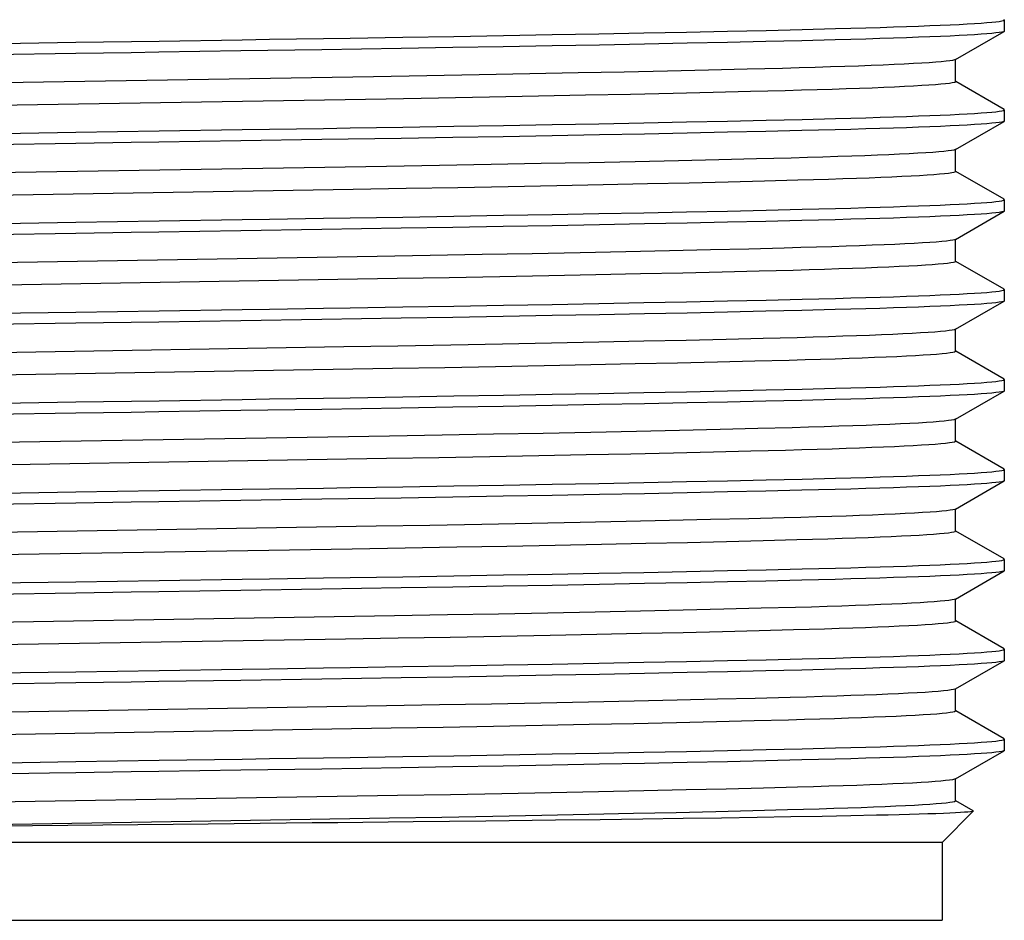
# Model space of a CAD drawing. Header units: centimetres. Extents: x 22052 to 56535, y 76485 to 78519.
# Tile 183 of 235: x 54255.81 to 54259.6, y 77734.81 to 77738.28. Entities that reach past the tile are written whole.
import ezdxf

# ---------------------------------------------------------------- set-up
doc = ezdxf.new("R2010")
doc.units = ezdxf.units.CM
doc.layers.add('$_urządzenia', color=250, linetype='Continuous')

# ---------------------------------------------------------------- blocks, each defined once
blk = doc.blocks.new('A$C92957c0b')
at = {"layer": '$_urządzenia'}
for p, q in [((-171.15, -1096.375), (-171.15, -1096.664)), ((-181.564, -1096.733), (-180.41, -1096.71)), ((-180.41, -1096.71), (-179.311, -1096.688)), ((-179.311, -1096.688), (-178.263, -1096.666)), ((-178.263, -1096.666), (-177.27, -1096.644)), ((-177.27, -1096.644), (-176.341, -1096.622)), ((-176.341, -1096.622), (-175.488, -1096.6)), ((-172.408, -1097.395), (-171.158, -1096.673)), ((-186.602, -1096.82), (-185.291, -1096.799)), ((-185.291, -1096.799), (-184.012, -1096.777)), ((-184.012, -1096.777), (-182.768, -1096.755)), ((-182.768, -1096.755), (-181.564, -1096.733)), ((-178.259, -1096.954), (-179.3, -1096.976)), ((-177.273, -1096.932), (-178.259, -1096.954)), ((-176.349, -1096.911), (-177.273, -1096.932)), ((-175.497, -1096.889), (-176.349, -1096.911)), ((-186.64, -1097.11), (-188.679, -1097.142)), ((-185.319, -1097.088), (-186.64, -1097.11)), ((-184.026, -1097.066), (-185.319, -1097.088)), ((-182.767, -1097.043), (-184.026, -1097.066)), ((-181.552, -1097.021), (-182.767, -1097.043)), ((-180.396, -1096.999), (-181.552, -1097.021)), ((-179.3, -1096.976), (-180.396, -1096.999)), ((-172.408, -1097.395), (-172.428, -1097.403)), ((-172.4, -1097.962), (-172.4, -1097.395)), ((-180.919, -1097.715), (-182.099, -1097.739)), ((-179.804, -1097.691), (-180.919, -1097.715)), ((-178.748, -1097.667), (-179.804, -1097.691)), ((-177.759, -1097.643), (-178.748, -1097.667)), ((-176.844, -1097.62), (-177.759, -1097.643)), ((-185.985, -1097.812), (-187.357, -1097.836)), ((-184.642, -1097.788), (-185.985, -1097.812)), ((-183.341, -1097.764), (-184.642, -1097.788)), ((-182.099, -1097.739), (-183.341, -1097.764)), ((-171.158, -1098.675), (-172.398, -1097.959)), ((-177.673, -1098.218), (-178.633, -1098.241)), ((-176.776, -1098.195), (-177.673, -1098.218)), ((-185.684, -1098.384), (-187.027, -1098.408)), ((-184.373, -1098.361), (-185.684, -1098.384)), ((-183.115, -1098.337), (-184.373, -1098.361)), ((-181.907, -1098.313), (-183.115, -1098.337)), ((-180.754, -1098.289), (-181.907, -1098.313)), ((-179.661, -1098.265), (-180.754, -1098.289)), ((-178.633, -1098.241), (-179.661, -1098.265)), ((-171.15, -1098.684), (-171.15, -1098.973)), ((-179.311, -1098.997), (-178.263, -1098.975)), ((-178.263, -1098.975), (-177.27, -1098.953)), ((-177.27, -1098.953), (-176.341, -1098.931)), ((-176.341, -1098.931), (-175.488, -1098.909)), ((-172.408, -1099.704), (-171.158, -1098.982)), ((-186.602, -1099.13), (-185.291, -1099.108)), ((-185.291, -1099.108), (-184.012, -1099.086)), ((-184.012, -1099.086), (-182.768, -1099.064)), ((-182.768, -1099.064), (-181.564, -1099.042)), ((-181.564, -1099.042), (-180.41, -1099.019)), ((-180.41, -1099.019), (-179.311, -1098.997)), ((-177.273, -1099.241), (-178.259, -1099.263)), ((-176.349, -1099.22), (-177.273, -1099.241)), ((-175.497, -1099.198), (-176.349, -1099.22)), ((-186.64, -1099.419), (-188.679, -1099.451)), ((-185.319, -1099.397), (-186.64, -1099.419)), ((-184.026, -1099.375), (-185.319, -1099.397)), ((-182.767, -1099.353), (-184.026, -1099.375)), ((-181.552, -1099.33), (-182.767, -1099.353)), ((-180.396, -1099.308), (-181.552, -1099.33)), ((-179.3, -1099.285), (-180.396, -1099.308)), ((-178.259, -1099.263), (-179.3, -1099.285)), ((-172.4, -1100.272), (-172.4, -1099.704)), ((-179.523, -1099.994), (-180.636, -1100.018)), ((-178.48, -1099.97), (-179.523, -1099.994)), ((-177.512, -1099.946), (-178.48, -1099.97)), ((-176.624, -1099.923), (-177.512, -1099.946)), ((-185.662, -1100.116), (-187.019, -1100.139)), ((-184.335, -1100.092), (-185.662, -1100.116)), ((-183.049, -1100.067), (-184.335, -1100.092)), ((-181.814, -1100.043), (-183.049, -1100.067)), ((-180.636, -1100.018), (-181.814, -1100.043)), ((-176.454, -1100.495), (-177.314, -1100.518)), ((-171.158, -1100.984), (-172.398, -1100.268)), ((-186.518, -1100.708), (-187.878, -1100.731)), ((-185.187, -1100.685), (-186.518, -1100.708)), ((-183.893, -1100.661), (-185.187, -1100.685)), ((-182.645, -1100.637), (-183.893, -1100.661)), ((-181.451, -1100.613), (-182.645, -1100.637)), ((-180.318, -1100.589), (-181.451, -1100.613)), ((-179.25, -1100.565), (-180.318, -1100.589)), ((-178.247, -1100.541), (-179.25, -1100.565)), ((-177.314, -1100.518), (-178.247, -1100.541)), ((-171.15, -1100.993), (-171.15, -1101.282)), ((-178.263, -1101.284), (-177.27, -1101.262)), ((-177.27, -1101.262), (-176.341, -1101.24)), ((-176.341, -1101.24), (-175.488, -1101.219)), ((-186.602, -1101.439), (-185.291, -1101.417)), ((-185.291, -1101.417), (-184.012, -1101.395)), ((-184.012, -1101.395), (-182.768, -1101.373)), ((-182.768, -1101.373), (-181.564, -1101.351)), ((-181.564, -1101.351), (-180.41, -1101.328)), ((-180.41, -1101.328), (-179.311, -1101.306)), ((-179.311, -1101.306), (-178.263, -1101.284)), ((-175.497, -1101.507), (-176.349, -1101.529)), ((-172.408, -1102.013), (-171.158, -1101.291)), ((-186.64, -1101.728), (-188.679, -1101.76)), ((-185.319, -1101.706), (-186.64, -1101.728)), ((-184.026, -1101.684), (-185.319, -1101.706)), ((-182.767, -1101.662), (-184.026, -1101.684)), ((-181.552, -1101.639), (-182.767, -1101.662)), ((-180.396, -1101.617), (-181.552, -1101.639)), ((-179.3, -1101.595), (-180.396, -1101.617)), ((-178.259, -1101.572), (-179.3, -1101.595)), ((-177.273, -1101.55), (-178.259, -1101.572)), ((-176.349, -1101.529), (-177.273, -1101.55)), ((-172.408, -1102.013), (-172.426, -1102.021)), ((-172.4, -1102.581), (-172.4, -1102.013)), ((-177.713, -1102.26), (-178.696, -1102.284)), ((-176.804, -1102.237), (-177.713, -1102.26)), ((-187.262, -1102.453), (-203.077, -1102.715)), ((-185.895, -1102.429), (-187.262, -1102.453)), ((-184.561, -1102.405), (-185.895, -1102.429)), ((-183.278, -1102.381), (-184.561, -1102.405)), ((-182.046, -1102.356), (-183.278, -1102.381)), ((-180.87, -1102.332), (-182.046, -1102.356)), ((-179.751, -1102.308), (-180.87, -1102.332)), ((-178.696, -1102.284), (-179.751, -1102.308)), ((-171.158, -1103.293), (-172.398, -1102.577)), ((-185.409, -1102.998), (-186.745, -1103.021)), ((-184.111, -1102.974), (-185.409, -1102.998)), ((-182.854, -1102.95), (-184.111, -1102.974)), ((-181.646, -1102.926), (-182.854, -1102.95)), ((-180.494, -1102.901), (-181.646, -1102.926)), ((-179.41, -1102.878), (-180.494, -1102.901)), ((-178.395, -1102.854), (-179.41, -1102.878)), ((-177.446, -1102.831), (-178.395, -1102.854)), ((-176.574, -1102.808), (-177.446, -1102.831)), ((-176.341, -1103.549), (-175.488, -1103.528)), ((-171.15, -1103.302), (-171.15, -1103.591)), ((-186.602, -1103.748), (-185.291, -1103.726)), ((-185.291, -1103.726), (-184.012, -1103.704)), ((-184.012, -1103.704), (-182.768, -1103.682)), ((-182.768, -1103.682), (-181.564, -1103.66)), ((-181.564, -1103.66), (-180.41, -1103.637)), ((-180.41, -1103.637), (-179.311, -1103.615)), ((-179.311, -1103.615), (-178.263, -1103.593)), ((-178.263, -1103.593), (-177.27, -1103.571)), ((-177.27, -1103.571), (-176.341, -1103.549)), ((-172.408, -1104.322), (-171.158, -1103.6)), ((-186.64, -1104.037), (-188.679, -1104.069)), ((-185.319, -1104.015), (-186.64, -1104.037)), ((-184.026, -1103.993), (-185.319, -1104.015)), ((-182.767, -1103.971), (-184.026, -1103.993)), ((-181.552, -1103.948), (-182.767, -1103.971)), ((-180.396, -1103.926), (-181.552, -1103.948)), ((-179.3, -1103.904), (-180.396, -1103.926)), ((-178.259, -1103.882), (-179.3, -1103.904)), ((-177.273, -1103.86), (-178.259, -1103.882)), ((-176.349, -1103.838), (-177.273, -1103.86)), ((-175.497, -1103.816), (-176.349, -1103.838)), ((-176.47, -1104.537), (-177.345, -1104.56)), ((-172.408, -1104.322), (-172.434, -1104.332)), ((-172.4, -1104.89), (-172.4, -1104.322)), ((-188.116, -1104.776), (-202.587, -1105.015)), ((-186.728, -1104.753), (-188.116, -1104.776)), ((-185.366, -1104.729), (-186.728, -1104.753)), ((-184.044, -1104.704), (-185.366, -1104.729)), ((-182.778, -1104.68), (-184.044, -1104.704)), ((-181.566, -1104.656), (-182.778, -1104.68)), ((-180.41, -1104.631), (-181.566, -1104.656)), ((-179.319, -1104.607), (-180.41, -1104.631)), ((-178.295, -1104.583), (-179.319, -1104.607)), ((-177.345, -1104.56), (-178.295, -1104.583)), ((-171.158, -1105.602), (-172.398, -1104.886)), ((-185.523, -1105.309), (-186.865, -1105.332)), ((-184.222, -1105.285), (-185.523, -1105.309)), ((-182.97, -1105.261), (-184.222, -1105.285)), ((-181.774, -1105.237), (-182.97, -1105.261)), ((-180.631, -1105.213), (-181.774, -1105.237)), ((-179.545, -1105.19), (-180.631, -1105.213)), ((-178.516, -1105.166), (-179.545, -1105.19)), ((-177.558, -1105.143), (-178.516, -1105.166)), ((-176.677, -1105.12), (-177.558, -1105.143)), ((-171.15, -1105.611), (-171.15, -1105.9)), ((-186.602, -1106.057), (-185.291, -1106.035)), ((-185.291, -1106.035), (-184.012, -1106.013)), ((-184.012, -1106.013), (-182.768, -1105.991)), ((-182.768, -1105.991), (-181.564, -1105.969)), ((-181.564, -1105.969), (-180.41, -1105.947)), ((-180.41, -1105.947), (-179.311, -1105.924)), ((-179.311, -1105.924), (-178.263, -1105.902)), ((-178.263, -1105.902), (-177.27, -1105.88)), ((-177.27, -1105.88), (-176.341, -1105.858)), ((-176.341, -1105.858), (-175.488, -1105.837)), ((-172.408, -1106.631), (-171.158, -1105.909)), ((-185.319, -1106.324), (-186.64, -1106.346)), ((-184.026, -1106.302), (-185.319, -1106.324)), ((-182.767, -1106.28), (-184.026, -1106.302)), ((-181.552, -1106.257), (-182.767, -1106.28)), ((-180.396, -1106.235), (-181.552, -1106.257)), ((-179.3, -1106.213), (-180.396, -1106.235)), ((-178.259, -1106.191), (-179.3, -1106.213)), ((-177.273, -1106.169), (-178.259, -1106.191)), ((-176.349, -1106.147), (-177.273, -1106.169)), ((-175.497, -1106.126), (-176.349, -1106.147)), ((-186.64, -1106.346), (-188.679, -1106.378)), ((-172.4, -1107.199), (-172.4, -1106.631)), ((-185.589, -1107.042), (-186.948, -1107.065)), ((-184.273, -1107.018), (-185.589, -1107.042)), ((-182.998, -1106.994), (-184.273, -1107.018)), ((-181.77, -1106.969), (-182.998, -1106.994)), ((-180.6, -1106.945), (-181.77, -1106.969)), ((-179.491, -1106.92), (-180.6, -1106.945)), ((-178.45, -1106.896), (-179.491, -1106.92)), ((-177.484, -1106.872), (-178.45, -1106.896)), ((-176.596, -1106.849), (-177.484, -1106.872)), ((-171.158, -1107.911), (-172.398, -1107.195)), ((-183.106, -1107.573), (-184.37, -1107.597)), ((-181.894, -1107.549), (-183.106, -1107.573)), ((-180.741, -1107.525), (-181.894, -1107.549)), ((-179.648, -1107.501), (-180.741, -1107.525)), ((-178.619, -1107.477), (-179.648, -1107.501)), ((-177.659, -1107.454), (-178.619, -1107.477)), ((-176.769, -1107.431), (-177.659, -1107.454)), ((-185.68, -1107.621), (-187.02, -1107.644)), ((-184.37, -1107.597), (-185.68, -1107.621)), ((-171.15, -1107.92), (-171.15, -1108.209)), ((-186.602, -1108.366), (-185.291, -1108.344)), ((-185.291, -1108.344), (-184.012, -1108.322)), ((-184.012, -1108.322), (-182.768, -1108.3)), ((-182.768, -1108.3), (-181.564, -1108.278)), ((-181.564, -1108.278), (-180.41, -1108.256)), ((-180.41, -1108.256), (-179.311, -1108.233)), ((-179.311, -1108.233), (-178.263, -1108.211)), ((-178.263, -1108.211), (-177.27, -1108.189)), ((-177.27, -1108.189), (-176.341, -1108.167)), ((-176.341, -1108.167), (-175.488, -1108.146)), ((-172.408, -1108.94), (-171.158, -1108.218)), ((-182.767, -1108.589), (-184.026, -1108.611)), ((-181.552, -1108.566), (-182.767, -1108.589)), ((-180.396, -1108.544), (-181.552, -1108.566)), ((-179.3, -1108.522), (-180.396, -1108.544)), ((-178.259, -1108.5), (-179.3, -1108.522)), ((-177.273, -1108.478), (-178.259, -1108.5)), ((-176.349, -1108.456), (-177.273, -1108.478)), ((-175.497, -1108.435), (-176.349, -1108.456)), ((-186.64, -1108.655), (-188.679, -1108.687)), ((-185.319, -1108.633), (-186.64, -1108.655)), ((-184.026, -1108.611), (-185.319, -1108.633)), ((-172.408, -1108.94), (-172.425, -1108.948)), ((-172.4, -1109.508), (-172.4, -1108.94)), ((-185.911, -1109.357), (-187.283, -1109.38)), ((-184.575, -1109.332), (-185.911, -1109.357)), ((-183.286, -1109.308), (-184.575, -1109.332)), ((-182.046, -1109.284), (-183.286, -1109.308)), ((-180.864, -1109.259), (-182.046, -1109.284)), ((-179.747, -1109.235), (-180.864, -1109.259)), ((-178.699, -1109.211), (-179.747, -1109.235)), ((-177.717, -1109.187), (-178.699, -1109.211)), ((-176.807, -1109.164), (-177.717, -1109.187)), ((-187.283, -1109.38), (-203.143, -1109.643)), ((-171.158, -1110.22), (-172.398, -1109.504)), ((-181.497, -1109.85), (-182.688, -1109.874)), ((-180.363, -1109.826), (-181.497, -1109.85)), ((-179.289, -1109.802), (-180.363, -1109.826)), ((-178.283, -1109.779), (-179.289, -1109.802)), ((-177.348, -1109.755), (-178.283, -1109.779)), ((-176.481, -1109.732), (-177.348, -1109.755)), ((-187.902, -1109.968), (-202.866, -1110.215)), ((-186.544, -1109.945), (-187.902, -1109.968)), ((-185.216, -1109.921), (-186.544, -1109.945)), ((-183.929, -1109.898), (-185.216, -1109.921)), ((-182.688, -1109.874), (-183.929, -1109.898)), ((-171.15, -1110.23), (-171.15, -1110.518)), ((-184.012, -1110.632), (-182.768, -1110.609)), ((-182.768, -1110.609), (-181.564, -1110.587)), ((-181.564, -1110.587), (-180.41, -1110.565)), ((-180.41, -1110.565), (-179.311, -1110.542)), ((-179.311, -1110.542), (-178.263, -1110.52)), ((-178.263, -1110.52), (-177.27, -1110.498)), ((-177.27, -1110.498), (-176.341, -1110.476)), ((-176.341, -1110.476), (-175.488, -1110.455)), ((-172.408, -1111.25), (-171.158, -1110.527)), ((-186.602, -1110.675), (-185.291, -1110.653)), ((-185.291, -1110.653), (-184.012, -1110.632)), ((-181.552, -1110.875), (-182.767, -1110.898)), ((-180.396, -1110.853), (-181.552, -1110.875)), ((-179.3, -1110.831), (-180.396, -1110.853)), ((-178.259, -1110.809), (-179.3, -1110.831)), ((-177.273, -1110.787), (-178.259, -1110.809)), ((-176.349, -1110.765), (-177.273, -1110.787)), ((-175.497, -1110.744), (-176.349, -1110.765)), ((-186.64, -1110.964), (-188.679, -1110.996)), ((-185.319, -1110.943), (-186.64, -1110.964)), ((-184.026, -1110.92), (-185.319, -1110.943)), ((-182.767, -1110.898), (-184.026, -1110.92)), ((-172.408, -1111.25), (-172.438, -1111.261)), ((-172.4, -1111.817), (-172.4, -1111.25)), ((-184.14, -1111.634), (-185.455, -1111.658)), ((-182.875, -1111.609), (-184.14, -1111.634)), ((-181.657, -1111.585), (-182.875, -1111.609)), ((-180.496, -1111.561), (-181.657, -1111.585)), ((-179.397, -1111.536), (-180.496, -1111.561)), ((-178.359, -1111.512), (-179.397, -1111.536)), ((-177.397, -1111.488), (-178.359, -1111.512)), ((-176.514, -1111.465), (-177.397, -1111.488)), ((-185.455, -1111.658), (-186.812, -1111.681)), ((-171.158, -1112.529), (-172.398, -1111.813)), ((-180.475, -1112.137), (-181.614, -1112.161)), ((-179.4, -1112.114), (-180.475, -1112.137)), ((-178.392, -1112.09), (-179.4, -1112.114)), ((-177.444, -1112.067), (-178.392, -1112.09)), ((-176.569, -1112.044), (-177.444, -1112.067)), ((-188.078, -1112.28), (-203.033, -1112.527)), ((-186.717, -1112.257), (-188.078, -1112.28)), ((-185.383, -1112.234), (-186.717, -1112.257)), ((-184.08, -1112.21), (-185.383, -1112.234)), ((-182.82, -1112.186), (-184.08, -1112.21)), ((-181.614, -1112.161), (-182.82, -1112.186)), ((-171.15, -1112.539), (-171.15, -1112.827)), ((-182.768, -1112.918), (-181.564, -1112.896)), ((-181.564, -1112.896), (-180.41, -1112.874)), ((-180.41, -1112.874), (-179.311, -1112.852)), ((-179.311, -1112.852), (-178.263, -1112.829)), ((-178.263, -1112.829), (-177.27, -1112.807)), ((-177.27, -1112.807), (-176.341, -1112.785)), ((-176.341, -1112.785), (-175.488, -1112.764)), ((-172.408, -1113.559), (-171.158, -1112.837)), ((-186.602, -1112.984), (-185.291, -1112.963)), ((-185.291, -1112.963), (-184.012, -1112.941)), ((-184.012, -1112.941), (-182.768, -1112.918)), ((-179.3, -1113.14), (-180.396, -1113.162)), ((-178.259, -1113.118), (-179.3, -1113.14)), ((-177.273, -1113.096), (-178.259, -1113.118)), ((-176.349, -1113.074), (-177.273, -1113.096)), ((-175.497, -1113.053), (-176.349, -1113.074)), ((-186.64, -1113.273), (-188.679, -1113.306)), ((-185.319, -1113.252), (-186.64, -1113.273)), ((-184.026, -1113.23), (-185.319, -1113.252)), ((-182.767, -1113.207), (-184.026, -1113.23)), ((-181.552, -1113.185), (-182.767, -1113.207)), ((-180.396, -1113.162), (-181.552, -1113.185)), ((-172.408, -1113.559), (-172.415, -1113.562)), ((-172.4, -1114.126), (-172.4, -1113.549)), ((-181.83, -1113.898), (-183.053, -1113.922)), ((-180.661, -1113.873), (-181.83, -1113.898)), ((-179.554, -1113.849), (-180.661, -1113.873)), ((-178.515, -1113.825), (-179.554, -1113.849)), ((-177.549, -1113.801), (-178.515, -1113.825)), ((-176.651, -1113.778), (-177.549, -1113.801)), ((-185.659, -1113.97), (-187.025, -1113.994)), ((-184.326, -1113.946), (-185.659, -1113.97)), ((-183.053, -1113.922), (-184.326, -1113.946)), ((-171.158, -1114.838), (-172.398, -1114.122)), ((-178.54, -1114.403), (-179.573, -1114.427)), ((-177.579, -1114.379), (-178.54, -1114.403)), ((-176.697, -1114.357), (-177.579, -1114.379)), ((-185.568, -1114.546), (-186.902, -1114.569)), ((-184.272, -1114.522), (-185.568, -1114.546)), ((-183.022, -1114.499), (-184.272, -1114.522)), ((-181.818, -1114.475), (-183.022, -1114.499)), ((-180.666, -1114.451), (-181.818, -1114.475)), ((-179.573, -1114.427), (-180.666, -1114.451)), ((-171.15, -1114.848), (-171.15, -1115.136)), ((-180.41, -1115.183), (-179.311, -1115.161)), ((-179.311, -1115.161), (-178.263, -1115.138)), ((-178.263, -1115.138), (-177.27, -1115.116)), ((-177.27, -1115.116), (-176.341, -1115.094)), ((-176.341, -1115.094), (-175.488, -1115.073)), ((-172.408, -1115.868), (-171.158, -1115.146)), ((-186.602, -1115.293), (-185.291, -1115.272)), ((-185.291, -1115.272), (-184.012, -1115.25)), ((-184.012, -1115.25), (-182.768, -1115.228)), ((-182.768, -1115.228), (-181.564, -1115.205)), ((-181.564, -1115.205), (-180.41, -1115.183)), ((-178.259, -1115.427), (-179.3, -1115.449)), ((-177.273, -1115.405), (-178.259, -1115.427)), ((-176.349, -1115.383), (-177.273, -1115.405)), ((-175.497, -1115.362), (-176.349, -1115.383)), ((-186.64, -1115.582), (-188.679, -1115.615)), ((-185.319, -1115.561), (-186.64, -1115.582)), ((-184.026, -1115.539), (-185.319, -1115.561)), ((-182.767, -1115.516), (-184.026, -1115.539)), ((-181.552, -1115.494), (-182.767, -1115.516)), ((-180.396, -1115.471), (-181.552, -1115.494)), ((-179.3, -1115.449), (-180.396, -1115.471)), ((-172.408, -1115.868), (-172.432, -1115.877)), ((-172.4, -1116.435), (-172.4, -1115.868)), ((-180.412, -1116.177), (-181.571, -1116.201)), ((-179.319, -1116.153), (-180.412, -1116.177)), ((-178.292, -1116.129), (-179.319, -1116.153)), ((-177.336, -1116.105), (-178.292, -1116.129)), ((-176.462, -1116.082), (-177.336, -1116.105)), ((-185.379, -1116.274), (-186.739, -1116.298)), ((-184.054, -1116.25), (-185.379, -1116.274)), ((-182.787, -1116.226), (-184.054, -1116.25)), ((-181.571, -1116.201), (-182.787, -1116.226)), ((-171.949, -1116.691), (-172.398, -1116.432)), ((-177.606, -1116.689), (-178.56, -1116.712)), ((-176.721, -1116.666), (-177.606, -1116.689)), ((-172.75, -1117.5), (-171.947, -1116.697)), ((-185.602, -1116.856), (-186.947, -1116.879)), ((-184.471, -1116.951), (-186.338, -1116.972)), ((-184.289, -1116.832), (-185.602, -1116.856)), ((-182.678, -1116.93), (-184.471, -1116.951)), ((-183.027, -1116.808), (-184.289, -1116.832)), ((-181.821, -1116.784), (-183.027, -1116.808)), ((-181.534, -1116.916), (-182.678, -1116.93)), ((-180.673, -1116.76), (-181.821, -1116.784)), ((-180.439, -1116.902), (-181.534, -1116.916)), ((-179.584, -1116.736), (-180.673, -1116.76)), ((-179.4, -1116.887), (-180.439, -1116.902)), ((-178.56, -1116.712), (-179.584, -1116.736)), ((-178.419, -1116.873), (-179.4, -1116.887)), ((-177.496, -1116.86), (-178.419, -1116.873)), ((-176.631, -1116.846), (-177.496, -1116.86)), ((-175.827, -1116.832), (-176.631, -1116.846)), ((-175.095, -1116.818), (-175.827, -1116.832)), ((-174.436, -1116.804), (-175.095, -1116.818)), ((-191.6, -1117.027), (-203.284, -1117.15)), ((-172.75, -1117.5), (-217.25, -1117.5)), ((-172.75, -1117.5), (-172.75, -1119.5)), ((-217.25, -1119.5), (-172.75, -1119.5))]:
    blk.add_line(p, q, dxfattribs=at)
for points in [[(-175.488, -1096.6), (-175.089, -1096.59), (-174.706, -1096.579), (-174.341, -1096.568), (-173.995, -1096.557), (-173.666, -1096.546), (-173.355, -1096.535), (-173.065, -1096.524), (-172.794, -1096.513), (-172.544, -1096.501), (-172.313, -1096.49), (-172.103, -1096.479), (-171.913, -1096.468), (-171.745, -1096.457), (-171.597, -1096.446), (-171.47, -1096.435), (-171.364, -1096.424), (-171.279, -1096.413), (-171.216, -1096.402), (-171.173, -1096.391), (-171.152, -1096.38), (-171.15, -1096.375)], [(-171.15, -1096.375), (-171.153, -1096.37), (-171.158, -1096.366)], [(-171.158, -1096.673), (-171.174, -1096.68), (-171.217, -1096.691), (-171.281, -1096.701), (-171.366, -1096.712), (-171.472, -1096.723), (-171.598, -1096.734), (-171.745, -1096.745), (-171.913, -1096.756), (-172.101, -1096.768), (-172.311, -1096.779), (-172.54, -1096.79), (-172.79, -1096.801), (-173.061, -1096.812), (-173.352, -1096.823), (-173.664, -1096.835), (-173.995, -1096.846), (-174.344, -1096.857), (-174.711, -1096.868), (-175.096, -1096.879), (-175.497, -1096.889)], [(-171.15, -1096.664), (-171.153, -1096.669), (-171.158, -1096.673)], [(-197.129, -1096.986), (-196.42, -1096.975), (-195, -1096.952)], [(-195, -1096.952), (-192.859, -1096.919), (-190.73, -1096.885)], [(-190.73, -1096.885), (-190.028, -1096.874), (-188.638, -1096.853)], [(-188.638, -1096.853), (-187.952, -1096.842), (-186.602, -1096.82)], [(-192.871, -1097.208), (-193.58, -1097.219), (-195, -1097.241)], [(-188.679, -1097.142), (-190.759, -1097.174), (-192.871, -1097.208)], [(-195, -1097.241), (-197.141, -1097.274), (-199.27, -1097.308)], [(-172.428, -1097.403), (-172.477, -1097.415), (-172.55, -1097.427), (-172.647, -1097.439), (-172.768, -1097.451), (-172.913, -1097.463), (-173.08, -1097.475), (-173.271, -1097.487), (-173.484, -1097.499), (-173.72, -1097.512), (-173.98, -1097.524), (-174.263, -1097.536), (-174.568, -1097.548), (-174.897, -1097.56), (-175.247, -1097.572), (-175.618, -1097.584), (-176.008, -1097.596), (-176.417, -1097.608), (-176.844, -1097.62)], [(-187.357, -1097.836), (-201.136, -1098.064), (-203.224, -1098.099)], [(-172.4, -1097.962), (-172.406, -1097.971), (-172.434, -1097.982), (-172.486, -1097.994), (-172.56, -1098.006), (-172.658, -1098.017), (-172.777, -1098.029), (-172.92, -1098.041), (-173.085, -1098.053), (-173.273, -1098.065), (-173.483, -1098.077), (-173.716, -1098.089), (-173.97, -1098.101), (-174.248, -1098.113), (-174.548, -1098.125), (-174.87, -1098.137), (-175.213, -1098.149), (-175.575, -1098.16), (-175.957, -1098.172), (-176.357, -1098.184), (-176.776, -1098.195)], [(-187.027, -1098.408), (-201.257, -1098.643), (-203.309, -1098.678)], [(-175.488, -1098.909), (-175.089, -1098.899), (-174.706, -1098.888), (-174.341, -1098.877), (-173.995, -1098.866), (-173.666, -1098.855), (-173.355, -1098.844), (-173.065, -1098.833), (-172.794, -1098.822), (-172.544, -1098.811), (-172.313, -1098.799), (-172.103, -1098.788), (-171.913, -1098.777), (-171.745, -1098.766), (-171.597, -1098.755), (-171.47, -1098.744), (-171.364, -1098.733), (-171.279, -1098.722), (-171.216, -1098.711), (-171.173, -1098.7), (-171.152, -1098.689), (-171.15, -1098.684)], [(-171.15, -1098.684), (-171.153, -1098.679), (-171.158, -1098.675)], [(-171.158, -1098.982), (-171.174, -1098.989), (-171.217, -1099), (-171.281, -1099.011), (-171.366, -1099.022), (-171.472, -1099.032), (-171.598, -1099.043), (-171.745, -1099.054), (-171.913, -1099.066), (-172.101, -1099.077), (-172.311, -1099.088), (-172.54, -1099.099), (-172.79, -1099.11), (-173.061, -1099.121), (-173.352, -1099.133), (-173.664, -1099.144), (-173.995, -1099.155), (-174.344, -1099.166), (-174.711, -1099.177), (-175.096, -1099.188), (-175.497, -1099.198)], [(-171.15, -1098.973), (-171.153, -1098.978), (-171.158, -1098.982)], [(-195, -1099.261), (-192.859, -1099.228), (-190.73, -1099.194)], [(-190.73, -1099.194), (-190.028, -1099.183), (-188.638, -1099.162)], [(-188.638, -1099.162), (-187.952, -1099.151), (-186.602, -1099.13)], [(-197.129, -1099.295), (-196.42, -1099.284), (-195, -1099.261)], [(-188.679, -1099.451), (-190.759, -1099.484), (-192.871, -1099.517)], [(-195, -1099.55), (-197.141, -1099.584), (-199.27, -1099.617)], [(-192.871, -1099.517), (-193.58, -1099.528), (-195, -1099.55)], [(-172.449, -1099.718), (-172.509, -1099.73), (-172.593, -1099.742), (-172.701, -1099.754), (-172.833, -1099.766), (-172.988, -1099.778), (-173.167, -1099.79), (-173.369, -1099.802), (-173.595, -1099.814), (-173.844, -1099.827), (-174.117, -1099.839), (-174.412, -1099.851), (-174.73, -1099.863), (-175.069, -1099.875), (-175.429, -1099.888), (-175.809, -1099.899), (-176.207, -1099.911), (-176.624, -1099.923)], [(-172.408, -1099.704), (-172.413, -1099.706), (-172.449, -1099.718)], [(-187.019, -1100.139), (-200.788, -1100.367), (-202.88, -1100.402)], [(-172.4, -1100.272), (-172.411, -1100.283), (-172.444, -1100.294), (-172.502, -1100.306), (-172.582, -1100.318), (-172.686, -1100.329), (-172.812, -1100.341), (-172.961, -1100.353), (-173.132, -1100.365), (-173.325, -1100.377), (-173.541, -1100.389), (-173.779, -1100.401), (-174.039, -1100.413), (-174.321, -1100.425), (-174.625, -1100.437), (-174.95, -1100.449), (-175.297, -1100.46), (-175.664, -1100.472), (-176.05, -1100.484), (-176.454, -1100.495)], [(-187.878, -1100.731), (-200.734, -1100.944), (-203.484, -1100.99)], [(-175.488, -1101.219), (-175.089, -1101.208), (-174.706, -1101.197), (-174.341, -1101.186), (-173.995, -1101.175), (-173.666, -1101.164), (-173.355, -1101.153), (-173.065, -1101.142), (-172.794, -1101.131), (-172.544, -1101.12), (-172.313, -1101.108), (-172.103, -1101.097), (-171.913, -1101.086), (-171.745, -1101.075), (-171.597, -1101.064), (-171.47, -1101.053), (-171.364, -1101.042), (-171.279, -1101.031), (-171.216, -1101.02), (-171.173, -1101.009), (-171.152, -1100.998), (-171.15, -1100.993)], [(-171.15, -1100.993), (-171.153, -1100.988), (-171.158, -1100.984)], [(-195, -1101.57), (-192.859, -1101.537), (-190.73, -1101.504)], [(-190.73, -1101.504), (-190.028, -1101.493), (-188.638, -1101.471)], [(-188.638, -1101.471), (-187.952, -1101.46), (-186.602, -1101.439)], [(-171.158, -1101.291), (-171.174, -1101.298), (-171.217, -1101.309), (-171.281, -1101.32), (-171.366, -1101.331), (-171.472, -1101.342), (-171.598, -1101.353), (-171.745, -1101.364), (-171.913, -1101.375), (-172.101, -1101.386), (-172.311, -1101.397), (-172.54, -1101.408), (-172.79, -1101.419), (-173.061, -1101.43), (-173.352, -1101.442), (-173.664, -1101.453), (-173.995, -1101.464), (-174.344, -1101.475), (-174.711, -1101.486), (-175.096, -1101.497), (-175.497, -1101.507)], [(-171.15, -1101.282), (-171.153, -1101.287), (-171.158, -1101.291)], [(-197.129, -1101.604), (-196.42, -1101.593), (-195, -1101.57)], [(-188.679, -1101.76), (-190.759, -1101.793), (-192.871, -1101.826)], [(-195, -1101.859), (-197.141, -1101.893), (-199.27, -1101.926)], [(-192.871, -1101.826), (-193.58, -1101.837), (-195, -1101.859)], [(-172.426, -1102.021), (-172.474, -1102.032), (-172.545, -1102.044), (-172.639, -1102.056), (-172.758, -1102.068), (-172.9, -1102.08), (-173.065, -1102.092), (-173.254, -1102.105), (-173.467, -1102.117), (-173.702, -1102.129), (-173.959, -1102.141), (-174.24, -1102.153), (-174.542, -1102.165), (-174.866, -1102.177), (-175.212, -1102.189), (-175.581, -1102.201), (-175.971, -1102.213), (-176.379, -1102.225), (-176.804, -1102.237)], [(-172.4, -1102.581), (-172.4, -1102.583), (-172.417, -1102.595), (-172.457, -1102.606), (-172.52, -1102.618), (-172.606, -1102.63), (-172.715, -1102.641), (-172.847, -1102.653), (-173.001, -1102.665), (-173.178, -1102.677), (-173.379, -1102.689), (-173.603, -1102.701), (-173.849, -1102.713), (-174.117, -1102.725), (-174.407, -1102.737), (-174.718, -1102.749), (-175.049, -1102.761), (-175.401, -1102.773), (-175.773, -1102.785), (-176.164, -1102.796), (-176.574, -1102.808)], [(-186.745, -1103.021), (-200.97, -1103.257), (-203.029, -1103.291)], [(-171.15, -1103.302), (-171.153, -1103.297), (-171.158, -1103.293)], [(-175.488, -1103.528), (-175.089, -1103.517), (-174.706, -1103.506), (-174.341, -1103.495), (-173.995, -1103.484), (-173.666, -1103.473), (-173.355, -1103.462), (-173.065, -1103.451), (-172.794, -1103.44), (-172.544, -1103.429), (-172.313, -1103.418), (-172.103, -1103.406), (-171.913, -1103.395), (-171.745, -1103.384), (-171.597, -1103.373), (-171.47, -1103.362), (-171.364, -1103.351), (-171.279, -1103.34), (-171.216, -1103.329), (-171.173, -1103.318), (-171.152, -1103.307), (-171.15, -1103.302)], [(-190.73, -1103.813), (-190.028, -1103.802), (-188.638, -1103.78)], [(-188.638, -1103.78), (-187.952, -1103.769), (-186.602, -1103.748)], [(-171.158, -1103.6), (-171.174, -1103.607), (-171.217, -1103.618), (-171.281, -1103.629), (-171.366, -1103.64), (-171.472, -1103.651), (-171.598, -1103.662), (-171.745, -1103.673), (-171.913, -1103.684), (-172.101, -1103.695), (-172.311, -1103.706), (-172.54, -1103.717), (-172.79, -1103.728), (-173.061, -1103.74), (-173.352, -1103.751), (-173.664, -1103.762), (-173.995, -1103.773), (-174.344, -1103.784), (-174.711, -1103.795), (-175.096, -1103.806), (-175.497, -1103.816)], [(-171.15, -1103.591), (-171.153, -1103.596), (-171.158, -1103.6)], [(-197.129, -1103.913), (-196.42, -1103.902), (-195, -1103.88)], [(-195, -1103.88), (-192.859, -1103.846), (-190.73, -1103.813)], [(-195, -1104.168), (-197.141, -1104.202), (-199.27, -1104.235)], [(-192.871, -1104.135), (-193.58, -1104.146), (-195, -1104.168)], [(-188.679, -1104.069), (-190.759, -1104.102), (-192.871, -1104.135)], [(-172.434, -1104.332), (-172.487, -1104.344), (-172.564, -1104.356), (-172.664, -1104.368), (-172.787, -1104.38), (-172.935, -1104.392), (-173.105, -1104.404), (-173.299, -1104.416), (-173.516, -1104.428), (-173.755, -1104.441), (-174.018, -1104.453), (-174.304, -1104.465), (-174.613, -1104.477), (-174.943, -1104.489), (-175.295, -1104.501), (-175.668, -1104.513), (-176.059, -1104.525), (-176.47, -1104.537)], [(-172.4, -1104.89), (-172.403, -1104.895), (-172.426, -1104.907), (-172.472, -1104.918), (-172.542, -1104.93), (-172.634, -1104.942), (-172.75, -1104.954), (-172.888, -1104.966), (-173.048, -1104.978), (-173.231, -1104.989), (-173.435, -1105.001), (-173.663, -1105.013), (-173.914, -1105.025), (-174.187, -1105.037), (-174.482, -1105.049), (-174.798, -1105.061), (-175.135, -1105.073), (-175.492, -1105.085), (-175.869, -1105.097), (-176.264, -1105.108), (-176.677, -1105.12)], [(-186.865, -1105.332), (-201.12, -1105.568), (-203.169, -1105.602)], [(-175.488, -1105.837), (-175.089, -1105.826), (-174.706, -1105.815), (-174.341, -1105.804), (-173.995, -1105.793), (-173.666, -1105.782), (-173.355, -1105.771), (-173.065, -1105.76), (-172.794, -1105.749), (-172.544, -1105.738), (-172.313, -1105.727), (-172.103, -1105.715), (-171.913, -1105.704), (-171.745, -1105.693), (-171.597, -1105.682), (-171.47, -1105.671), (-171.364, -1105.66), (-171.279, -1105.649), (-171.216, -1105.638), (-171.173, -1105.627), (-171.152, -1105.616), (-171.15, -1105.611)], [(-171.15, -1105.611), (-171.153, -1105.606), (-171.158, -1105.602)], [(-188.638, -1106.089), (-187.952, -1106.078), (-186.602, -1106.057)], [(-171.158, -1105.909), (-171.174, -1105.916), (-171.217, -1105.927), (-171.281, -1105.938), (-171.366, -1105.949), (-171.472, -1105.96), (-171.598, -1105.971), (-171.745, -1105.982), (-171.913, -1105.993), (-172.101, -1106.004), (-172.311, -1106.015), (-172.54, -1106.026), (-172.79, -1106.037), (-173.061, -1106.049), (-173.352, -1106.06), (-173.664, -1106.071), (-173.995, -1106.082), (-174.344, -1106.093), (-174.711, -1106.104), (-175.096, -1106.115), (-175.497, -1106.126)], [(-171.15, -1105.9), (-171.153, -1105.905), (-171.158, -1105.909)], [(-197.129, -1106.222), (-196.42, -1106.211), (-195, -1106.189)], [(-195, -1106.189), (-192.859, -1106.155), (-190.73, -1106.122)], [(-190.73, -1106.122), (-190.028, -1106.111), (-188.638, -1106.089)], [(-195, -1106.477), (-197.141, -1106.511), (-199.27, -1106.544)], [(-192.871, -1106.444), (-193.58, -1106.455), (-195, -1106.477)], [(-188.679, -1106.378), (-190.759, -1106.411), (-192.871, -1106.444)], [(-172.445, -1106.644), (-172.504, -1106.656), (-172.586, -1106.668), (-172.693, -1106.68), (-172.823, -1106.692), (-172.976, -1106.704), (-173.153, -1106.716), (-173.353, -1106.729), (-173.575, -1106.741), (-173.82, -1106.753), (-174.091, -1106.765), (-174.385, -1106.777), (-174.702, -1106.79), (-175.041, -1106.802), (-175.401, -1106.814), (-175.78, -1106.826), (-176.179, -1106.838), (-176.596, -1106.849)], [(-172.408, -1106.631), (-172.411, -1106.633), (-172.445, -1106.644)], [(-186.948, -1107.065), (-200.686, -1107.293), (-202.777, -1107.328)], [(-172.4, -1107.199), (-172.406, -1107.207), (-172.434, -1107.219), (-172.486, -1107.23), (-172.561, -1107.242), (-172.659, -1107.254), (-172.78, -1107.266), (-172.924, -1107.278), (-173.09, -1107.29), (-173.278, -1107.301), (-173.488, -1107.313), (-173.72, -1107.325), (-173.975, -1107.337), (-174.251, -1107.349), (-174.55, -1107.361), (-174.87, -1107.373), (-175.212, -1107.385), (-175.573, -1107.397), (-175.954, -1107.408), (-176.353, -1107.42), (-176.769, -1107.431)], [(-187.02, -1107.644), (-201.273, -1107.88), (-203.325, -1107.914)], [(-175.488, -1108.146), (-175.089, -1108.135), (-174.706, -1108.124), (-174.341, -1108.113), (-173.995, -1108.103), (-173.666, -1108.091), (-173.355, -1108.08), (-173.065, -1108.069), (-172.794, -1108.058), (-172.544, -1108.047), (-172.313, -1108.036), (-172.103, -1108.025), (-171.913, -1108.013), (-171.745, -1108.002), (-171.597, -1107.991), (-171.47, -1107.98), (-171.364, -1107.969), (-171.279, -1107.958), (-171.216, -1107.947), (-171.173, -1107.936), (-171.152, -1107.926), (-171.15, -1107.92)], [(-171.15, -1107.92), (-171.153, -1107.915), (-171.158, -1107.911)], [(-171.158, -1108.218), (-171.174, -1108.225), (-171.217, -1108.236), (-171.281, -1108.247), (-171.366, -1108.258), (-171.472, -1108.269), (-171.598, -1108.28), (-171.745, -1108.291), (-171.913, -1108.302), (-172.101, -1108.313), (-172.311, -1108.324), (-172.54, -1108.335), (-172.79, -1108.347), (-173.061, -1108.358), (-173.352, -1108.369), (-173.664, -1108.38), (-173.995, -1108.391), (-174.344, -1108.402), (-174.711, -1108.413), (-175.096, -1108.424), (-175.497, -1108.435)], [(-171.15, -1108.209), (-171.153, -1108.215), (-171.158, -1108.218)], [(-197.129, -1108.531), (-196.42, -1108.52), (-195, -1108.498)], [(-195, -1108.498), (-192.859, -1108.464), (-190.73, -1108.431)], [(-190.73, -1108.431), (-190.028, -1108.42), (-188.638, -1108.398)], [(-188.638, -1108.398), (-187.952, -1108.387), (-186.602, -1108.366)], [(-195, -1108.786), (-197.141, -1108.82), (-199.27, -1108.853)], [(-192.871, -1108.753), (-193.58, -1108.764), (-195, -1108.786)], [(-188.679, -1108.687), (-190.759, -1108.72), (-192.871, -1108.753)], [(-172.425, -1108.948), (-172.471, -1108.959), (-172.542, -1108.971), (-172.636, -1108.983), (-172.754, -1108.995), (-172.895, -1109.007), (-173.059, -1109.019), (-173.248, -1109.031), (-173.459, -1109.044), (-173.694, -1109.056), (-173.953, -1109.068), (-174.235, -1109.08), (-174.54, -1109.093), (-174.866, -1109.105), (-175.214, -1109.117), (-175.583, -1109.129), (-175.972, -1109.141), (-176.381, -1109.152), (-176.807, -1109.164)], [(-172.4, -1109.508), (-172.412, -1109.52), (-172.447, -1109.531), (-172.506, -1109.543), (-172.587, -1109.555), (-172.691, -1109.566), (-172.818, -1109.578), (-172.968, -1109.59), (-173.14, -1109.602), (-173.336, -1109.614), (-173.554, -1109.626), (-173.794, -1109.638), (-174.056, -1109.65), (-174.34, -1109.662), (-174.645, -1109.674), (-174.971, -1109.686), (-175.319, -1109.698), (-175.687, -1109.709), (-176.075, -1109.721), (-176.481, -1109.732)], [(-175.488, -1110.455), (-175.089, -1110.444), (-174.706, -1110.433), (-174.341, -1110.423), (-173.995, -1110.412), (-173.666, -1110.401), (-173.355, -1110.389), (-173.065, -1110.378), (-172.794, -1110.367), (-172.544, -1110.356), (-172.313, -1110.345), (-172.103, -1110.334), (-171.913, -1110.322), (-171.745, -1110.311), (-171.597, -1110.3), (-171.47, -1110.289), (-171.364, -1110.278), (-171.279, -1110.267), (-171.216, -1110.256), (-171.173, -1110.245), (-171.152, -1110.235), (-171.15, -1110.23)], [(-171.15, -1110.23), (-171.153, -1110.224), (-171.158, -1110.22)], [(-171.158, -1110.527), (-171.174, -1110.534), (-171.217, -1110.545), (-171.281, -1110.556), (-171.366, -1110.567), (-171.472, -1110.578), (-171.598, -1110.589), (-171.745, -1110.6), (-171.913, -1110.611), (-172.101, -1110.622), (-172.311, -1110.633), (-172.54, -1110.644), (-172.79, -1110.656), (-173.061, -1110.667), (-173.352, -1110.678), (-173.664, -1110.689), (-173.995, -1110.7), (-174.344, -1110.711), (-174.711, -1110.722), (-175.096, -1110.733), (-175.497, -1110.744)], [(-171.15, -1110.518), (-171.153, -1110.524), (-171.158, -1110.527)], [(-197.129, -1110.84), (-196.42, -1110.829), (-195, -1110.807)], [(-195, -1110.807), (-192.859, -1110.773), (-190.73, -1110.74)], [(-190.73, -1110.74), (-190.028, -1110.729), (-188.638, -1110.707)], [(-188.638, -1110.707), (-187.952, -1110.696), (-186.602, -1110.675)], [(-195, -1111.095), (-197.141, -1111.129), (-199.27, -1111.162)], [(-192.871, -1111.062), (-193.58, -1111.073), (-195, -1111.095)], [(-188.679, -1110.996), (-190.759, -1111.029), (-192.871, -1111.062)], [(-172.438, -1111.261), (-172.493, -1111.273), (-172.572, -1111.284), (-172.674, -1111.296), (-172.799, -1111.308), (-172.948, -1111.32), (-173.12, -1111.332), (-173.315, -1111.345), (-173.533, -1111.357), (-173.775, -1111.369), (-174.038, -1111.381), (-174.326, -1111.393), (-174.637, -1111.405), (-174.972, -1111.418), (-175.328, -1111.43), (-175.704, -1111.442), (-176.1, -1111.454), (-176.514, -1111.465)], [(-186.812, -1111.681), (-201.255, -1111.92), (-202.653, -1111.944)], [(-172.4, -1111.817), (-172.401, -1111.82), (-172.418, -1111.831), (-172.458, -1111.843), (-172.522, -1111.855), (-172.608, -1111.866), (-172.718, -1111.878), (-172.85, -1111.89), (-173.004, -1111.902), (-173.18, -1111.914), (-173.38, -1111.926), (-173.602, -1111.938), (-173.847, -1111.95), (-174.114, -1111.962), (-174.403, -1111.974), (-174.714, -1111.985), (-175.045, -1111.997), (-175.396, -1112.009), (-175.767, -1112.021), (-176.159, -1112.032), (-176.569, -1112.044)], [(-175.488, -1112.764), (-175.089, -1112.753), (-174.706, -1112.742), (-174.341, -1112.732), (-173.995, -1112.721), (-173.666, -1112.71), (-173.355, -1112.699), (-173.065, -1112.687), (-172.794, -1112.676), (-172.544, -1112.665), (-172.313, -1112.654), (-172.103, -1112.643), (-171.913, -1112.632), (-171.745, -1112.62), (-171.597, -1112.609), (-171.47, -1112.598), (-171.364, -1112.587), (-171.279, -1112.576), (-171.216, -1112.565), (-171.173, -1112.554), (-171.152, -1112.544), (-171.15, -1112.539)], [(-171.15, -1112.539), (-171.153, -1112.533), (-171.158, -1112.529)], [(-171.158, -1112.837), (-171.174, -1112.843), (-171.217, -1112.854), (-171.281, -1112.865), (-171.366, -1112.876), (-171.472, -1112.887), (-171.598, -1112.898), (-171.745, -1112.909), (-171.913, -1112.92), (-172.101, -1112.931), (-172.311, -1112.942), (-172.54, -1112.954), (-172.79, -1112.965), (-173.061, -1112.976), (-173.352, -1112.987), (-173.664, -1112.998), (-173.995, -1113.009), (-174.344, -1113.02), (-174.711, -1113.031), (-175.096, -1113.042), (-175.497, -1113.053)], [(-171.15, -1112.827), (-171.153, -1112.833), (-171.158, -1112.837)], [(-197.129, -1113.149), (-196.42, -1113.138), (-195, -1113.116)], [(-195, -1113.116), (-192.859, -1113.082), (-190.73, -1113.049)], [(-190.73, -1113.049), (-190.028, -1113.038), (-188.638, -1113.016)], [(-188.638, -1113.016), (-187.952, -1113.005), (-186.602, -1112.984)], [(-195, -1113.405), (-197.141, -1113.438), (-199.27, -1113.471)], [(-192.871, -1113.371), (-193.58, -1113.382), (-195, -1113.405)], [(-188.679, -1113.306), (-190.759, -1113.338), (-192.871, -1113.371)], [(-172.415, -1113.562), (-172.453, -1113.574), (-172.515, -1113.585), (-172.602, -1113.597), (-172.712, -1113.609), (-172.847, -1113.621), (-173.005, -1113.634), (-173.185, -1113.646), (-173.389, -1113.658), (-173.617, -1113.67), (-173.867, -1113.682), (-174.14, -1113.695), (-174.435, -1113.707), (-174.752, -1113.719), (-175.09, -1113.731), (-175.45, -1113.743), (-175.831, -1113.755), (-176.231, -1113.766), (-176.651, -1113.778)], [(-187.025, -1113.994), (-200.805, -1114.222), (-202.896, -1114.257)], [(-172.4, -1114.126), (-172.403, -1114.132), (-172.426, -1114.143), (-172.472, -1114.155), (-172.541, -1114.167), (-172.633, -1114.178), (-172.748, -1114.19), (-172.887, -1114.202), (-173.048, -1114.214), (-173.233, -1114.226), (-173.442, -1114.238), (-173.673, -1114.25), (-173.926, -1114.262), (-174.202, -1114.274), (-174.499, -1114.286), (-174.817, -1114.298), (-175.155, -1114.31), (-175.513, -1114.322), (-175.89, -1114.334), (-176.285, -1114.345), (-176.697, -1114.357)], [(-186.902, -1114.569), (-201.125, -1114.805), (-203.179, -1114.839)], [(-175.488, -1115.073), (-175.089, -1115.062), (-174.706, -1115.052), (-174.341, -1115.041), (-173.995, -1115.03), (-173.666, -1115.019), (-173.355, -1115.008), (-173.065, -1114.996), (-172.794, -1114.985), (-172.544, -1114.974), (-172.313, -1114.963), (-172.103, -1114.952), (-171.913, -1114.941), (-171.745, -1114.929), (-171.597, -1114.918), (-171.47, -1114.907), (-171.364, -1114.896), (-171.279, -1114.885), (-171.216, -1114.874), (-171.173, -1114.864), (-171.152, -1114.853), (-171.15, -1114.848)], [(-171.15, -1114.848), (-171.153, -1114.842), (-171.158, -1114.838)], [(-171.158, -1115.146), (-171.174, -1115.152), (-171.217, -1115.163), (-171.281, -1115.174), (-171.366, -1115.185), (-171.472, -1115.196), (-171.598, -1115.207), (-171.745, -1115.218), (-171.913, -1115.229), (-172.101, -1115.24), (-172.311, -1115.251), (-172.54, -1115.263), (-172.79, -1115.274), (-173.061, -1115.285), (-173.352, -1115.296), (-173.664, -1115.307), (-173.995, -1115.318), (-174.344, -1115.329), (-174.711, -1115.34), (-175.096, -1115.351), (-175.497, -1115.362)], [(-171.15, -1115.136), (-171.153, -1115.142), (-171.158, -1115.146)], [(-197.067, -1115.457), (-196.38, -1115.447), (-195, -1115.425)], [(-195, -1115.425), (-192.859, -1115.391), (-190.73, -1115.358)], [(-190.73, -1115.358), (-190.028, -1115.347), (-188.638, -1115.325)], [(-188.638, -1115.325), (-187.952, -1115.315), (-186.602, -1115.293)], [(-192.871, -1115.68), (-193.58, -1115.691), (-195, -1115.714)], [(-188.679, -1115.615), (-190.759, -1115.647), (-192.871, -1115.68)], [(-195, -1115.715), (-195.674, -1115.725), (-198.36, -1115.766)], [(-172.432, -1115.877), (-172.484, -1115.889), (-172.559, -1115.901), (-172.657, -1115.913), (-172.78, -1115.925), (-172.926, -1115.937), (-173.096, -1115.949), (-173.29, -1115.961), (-173.508, -1115.974), (-173.749, -1115.986), (-174.013, -1115.998), (-174.299, -1116.01), (-174.606, -1116.022), (-174.935, -1116.034), (-175.287, -1116.047), (-175.66, -1116.058), (-176.052, -1116.07), (-176.462, -1116.082)], [(-186.739, -1116.298), (-201.224, -1116.538), (-202.628, -1116.561)], [(-172.4, -1116.435), (-172.404, -1116.442), (-172.43, -1116.454), (-172.479, -1116.465), (-172.551, -1116.477), (-172.646, -1116.489), (-172.763, -1116.501), (-172.902, -1116.512), (-173.065, -1116.524), (-173.25, -1116.536), (-173.458, -1116.548), (-173.688, -1116.56), (-173.94, -1116.572), (-174.214, -1116.584), (-174.51, -1116.596), (-174.827, -1116.608), (-175.166, -1116.62), (-175.526, -1116.632), (-175.907, -1116.643), (-176.305, -1116.655), (-176.721, -1116.666)], [(-171.947, -1116.697), (-171.95, -1116.699), (-171.974, -1116.706), (-172.018, -1116.713), (-172.083, -1116.72), (-172.169, -1116.726), (-172.274, -1116.733), (-172.401, -1116.74), (-172.548, -1116.748), (-172.716, -1116.755), (-172.905, -1116.762), (-173.114, -1116.769), (-173.341, -1116.776), (-173.587, -1116.783), (-173.851, -1116.79), (-174.134, -1116.797), (-174.436, -1116.804)], [(-171.949, -1116.691), (-171.947, -1116.692), (-171.947, -1116.697)], [(-186.947, -1116.879), (-201.23, -1117.115), (-203.281, -1117.15)], [(-186.338, -1116.972), (-188.272, -1116.993), (-188.928, -1117), (-191.6, -1117.027)]]:
    blk.add_lwpolyline(points, dxfattribs=at)

msp = doc.modelspace()

# ---------------------------------------------------------------- block references
at = {"layer": '$_urządzenia', "xscale": 0.15, "yscale": 0.15, "zscale": 0.15}
msp.add_blockref('A$C92957c0b', (54285.2747, 77902.7323), dxfattribs=at)

doc.saveas('drawing.dxf')
